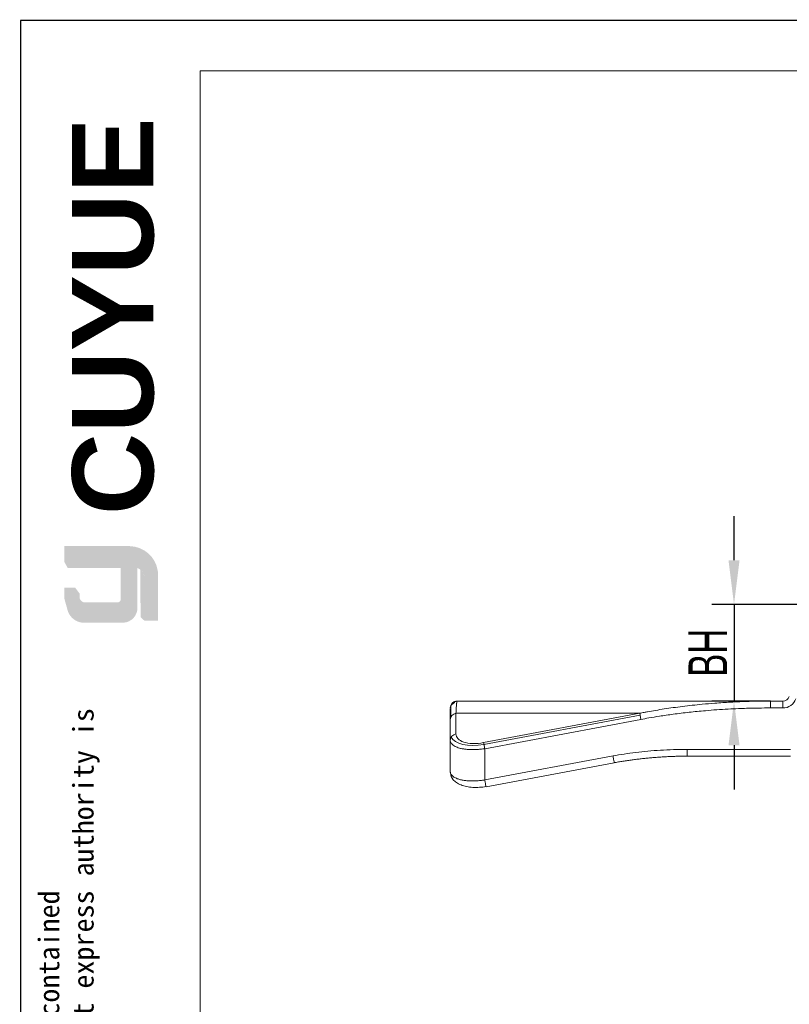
# Model space of a CAD drawing. Header units: inches. Extents: x 84745 to 84962, y 78106 to 78260.
# Tile 2 of 5: x 84745 to 84800, y 78189 to 78260. Entities that reach past the tile are written whole.
import ezdxf

# ---------------------------------------------------------------- set-up
doc = ezdxf.new("R2010")
doc.units = ezdxf.units.IN
for name, color, linetype, lineweight in [('1', 7, 'Continuous', 18), ('实线层', 7, 'Continuous', 25), ('尺寸线层', 3, 'Continuous', 18), ('粗实线层', 7, 'Continuous', 35)]:
    doc.layers.add(name, color=color, linetype=linetype, lineweight=lineweight)
doc.styles.add('ARIAL', font='arial.ttf')
doc.styles.get("Standard").update_dxf_attribs({"font": 'arial.ttf'})
doc.styles.add('标准', font='txt', dxfattribs={"width": 0.667})
doc.dimstyles.new('标准', dxfattribs={"dimscale": 0.8, "dimtxt": 3.5, "dimasz": 4, "dimexe": 2, "dimexo": 0, "dimtad": 1, "dimdec": 1, "dimdsep": 46, "dimtxsty": '标准', "dimblk": '_CAXARROW', "dimcen": 0, "dimdle": 8, "dimazin": 2, "dimtfac": 0.707107, "dimtmove": 0, "dimatfit": 3, "dimfxl": 1, "dimtolj": 1, "dimarcsym": 1})

# ---------------------------------------------------------------- blocks, each defined once
blk = doc.blocks.new('_CAXARROW')
blk.add_hatch(color=0).paths.add_polyline_path([(0, 0), (-1, 0.125), (-1, -0.125)], flags=0)
blk = doc.blocks.new('*D13')
at = {"color": 0, "linetype": 'Continuous', "lineweight": -2, "transparency": 16777216}
for p, q in [((84796.47730942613, 78220.7251728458), (84796.47730942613, 78223.9251728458)), ((84809.45219591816, 78217.52517284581), (84794.87730942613, 78217.52517284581)), ((84796.47730942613, 78217.52517284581), (84796.47730942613, 78210.52517143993)), ((84799.12077632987, 78210.52517143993), (84794.87730942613, 78210.52517143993)), ((84796.47730942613, 78207.32517143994), (84796.47730942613, 78204.12517143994))]:
    blk.add_line(p, q, dxfattribs=at)
at = {"layer": 'Defpoints', "color": 0, "transparency": 16777216}
for p in [(84809.45219591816, 78217.52517284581), (84796.47730942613, 78210.52517143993), (84799.12077632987, 78210.52517143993)]:
    blk.add_point(p, dxfattribs=at)
at = {"color": 0, "lineweight": -2, "transparency": 16777216, "xscale": 3.2, "yscale": 3.2, "zscale": 3.2}
for p, rotation in [((84796.47730942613, 78217.52517284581), 270), ((84796.47730942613, 78210.52517143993), 90)]:
    blk.add_blockref('_CAXARROW', p, dxfattribs=dict(at, rotation=rotation))
at = {"color": 0, "transparency": 16777216, "insert": (84794.57730942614, 78214.02517214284), "char_height": 2.8, "width": 5.474860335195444, "attachment_point": 5, "rotation": 90, "style": '标准'}
blk.add_mtext('\\A1;BH', dxfattribs=at)

msp = doc.modelspace()

# ---------------------------------------------------------------- hatches: boundary and pattern name
at = {"layer": '实线层'}
h = msp.add_hatch(color=251, dxfattribs=at)
edge = h.paths.add_edge_path(flags=0)
edge.add_line((84747.94465076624, 78221.74585619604), (84748.19996746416, 78221.38491837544))
edge.add_line((84748.19996746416, 78221.38491837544), (84752.70087151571, 78221.38491837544))
edge.add_arc((84752.78032478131, 78219.3478378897), 2.038629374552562, 18.258457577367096, 92.23360366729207, ccw=False)
edge.add_arc((84752.64587967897, 78219.64876931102), 2.097807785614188, 9.265836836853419, 88.49787900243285)
edge.add_line((84752.70087151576, 78221.74585619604), (84747.94465076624, 78221.74585619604))
h = msp.add_hatch(color=254, dxfattribs=at)
h.paths.add_polyline_path([(84747.94465076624, 78217.96647454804), (84748.19996746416, 78217.04960505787), (84748.19996746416, 78218.31024550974), (84747.94465076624, 78218.74380954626)], flags=0)
h.paths.add_polyline_path([(84748.19996746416, 78220.15677943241), (84748.19996746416, 78221.38491837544), (84747.94465076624, 78221.74585619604), (84747.94465076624, 78220.60949586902)], flags=0)
h = msp.add_hatch(color=251, dxfattribs=at)
edge = h.paths.add_edge_path(flags=0)
edge.add_line((84751.7964321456, 78217.66744215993), (84749.44864587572, 78217.66744215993))
edge.add_arc((84749.44780819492, 78218.06863399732), 0.4011927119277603, 193.896233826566, 270.11963230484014, ccw=False)
edge.add_line((84749.05835748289, 78217.9722818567), (84749.05835748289, 78217.6829587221))
edge.add_arc((84749.44780819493, 78217.77931086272), 0.4011927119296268, 193.8962338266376, 270.1196323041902)
edge.add_line((84749.44864587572, 78217.37811902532), (84751.97098150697, 78217.37811902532))
edge.add_arc((84751.98282842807, 78217.66800919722), 0.2901321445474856, 267.659799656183, 364.9883187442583)
edge.add_line((84752.27186168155, 78217.69323695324), (84752.27186168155, 78220.15677943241))
edge.add_line((84752.27186168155, 78220.15677943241), (84752.0276258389, 78220.15677943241))
edge.add_line((84752.0276258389, 78220.15677943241), (84752.0276258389, 78217.85260651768))
edge.add_arc((84751.80360929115, 78217.89539569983), 0.2280664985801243, 268.196630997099, 349.1862447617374, ccw=False)
h = msp.add_hatch(color=251, dxfattribs=at)
edge = h.paths.add_edge_path(flags=0)
edge.add_line((84753.47467942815, 78216.5986838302), (84753.75887697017, 78216.34044796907))
edge.add_line((84753.75887697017, 78216.34044796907), (84753.75887697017, 78219.54422668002))
edge.add_arc((84752.99754247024, 78219.42684911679), 0.7703296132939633, 8.764480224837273, 53.88699480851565)
edge.add_line((84753.45155913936, 78220.04916461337), (84753.47467942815, 78216.5986838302))
msp.add_hatch(color=251, dxfattribs=at).paths.add_polyline_path([(84749.0583574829, 78218.31024550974), (84748.72892398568, 78218.74380954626), (84747.94465076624, 78218.74380954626), (84748.19996746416, 78218.31024550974)], flags=0)
h = msp.add_hatch(color=30, dxfattribs=at)
edge = h.paths.add_edge_path(flags=0)
edge.add_arc((84749.44780819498, 78217.7793108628), 0.4011927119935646, 193.8962338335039, 270.1196323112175, ccw=False)
edge.add_line((84749.0583574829, 78217.6829587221), (84749.0583574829, 78218.31024550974))
edge.add_line((84749.0583574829, 78218.31024550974), (84748.19996746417, 78218.31024550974))
edge.add_line((84748.19996746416, 78218.31024550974), (84748.19996746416, 78217.0496050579))
edge.add_arc((84749.38389559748, 78217.44460765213), 1.248083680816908, 198.4506221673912, 263.4013944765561)
edge.add_line((84749.24047459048, 78216.20479182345), (84752.27186168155, 78216.20479182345))
edge.add_arc((84752.17237057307, 78217.27274068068), 1.072573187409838, 275.322366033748, 362.7233690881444)
edge.add_line((84753.24373237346, 78217.32370277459), (84753.24373237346, 78217.9957860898))
edge.add_line((84753.24373237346, 78217.9957860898), (84752.27186168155, 78217.9957860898))
edge.add_line((84752.27186168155, 78217.9957860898), (84752.27186168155, 78217.69323695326))
edge.add_arc((84751.98282842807, 78217.66800919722), 0.2901321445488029, -92.34020034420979, 4.9883187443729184, ccw=False)
edge.add_line((84751.97098150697, 78217.37811902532), (84749.44864587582, 78217.37811902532))
at = {"layer": '尺寸线层'}
h = msp.add_hatch(color=179, dxfattribs=at)
edge = h.paths.add_edge_path(flags=0)
edge.add_line((84752.70087151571, 78221.38491837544), (84748.19996746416, 78221.38491837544))
edge.add_line((84748.19996746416, 78221.38491837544), (84748.19996746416, 78220.15677943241))
edge.add_line((84748.19996746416, 78220.15677943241), (84752.27186168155, 78220.15677943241))
edge.add_line((84752.27186168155, 78220.15677943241), (84752.27186168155, 78217.9957860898))
edge.add_line((84752.27186168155, 78217.9957860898), (84753.24373237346, 78217.9957860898))
edge.add_line((84753.24373237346, 78217.9957860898), (84753.24373237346, 78220.15677943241))
edge.add_arc((84752.99754240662, 78219.42684908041), 0.7703296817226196, 8.764482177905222, 71.36184450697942, ccw=False)
edge.add_line((84753.75887697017, 78219.54422668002), (84753.75887697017, 78216.34044796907))
edge.add_line((84753.75887697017, 78216.34044796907), (84754.74338541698, 78216.34044796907))
edge.add_line((84754.74338541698, 78216.34044796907), (84754.74338541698, 78219.61317140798))
edge.add_arc((84752.64588006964, 78219.64876930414), 2.097807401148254, 359.0276957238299, 369.2658387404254)
edge.add_arc((84752.78032478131, 78219.34783788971), 2.038629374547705, 18.25845757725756, 92.23360366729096)

# ---------------------------------------------------------------- linework, layer by layer
at = {"lineweight": 13}
msp.add_line((84757.79080569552, 78109.00636603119), (84757.79080569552, 78256.16742811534), dxfattribs=at)
at = {"color": 7, "linetype": 'Continuous', "lineweight": 13}
msp.add_lwpolyline([(84744.759820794, 78259.82251229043, 0.09503218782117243, 0.09503218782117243, 0), (84961.87182079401, 78259.82251229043, 0.09503218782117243, 0.09503218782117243, 0)], format="xyseb", dxfattribs=at)
at = {"layer": '1', "linetype": 'Continuous'}
for p, q in [((84799.12079525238, 78210.52517365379), (84776.42821997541, 78210.52517213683)), ((84799.12076716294, 78210.52517119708), (84800.01533236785, 78210.52517144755)), ((84799.12077632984, 78210.02516332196), (84799.12077632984, 78210.5251714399)), ((84775.91322602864, 78209.9966290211), (84775.91322602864, 78209.1999320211)), ((84775.91322602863, 78209.1999320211), (84775.91322757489, 78207.70304038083)), ((84789.72998140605, 78209.19993037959), (84789.64728342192, 78209.64098629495)), ((84775.9132283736, 78205.43574573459), (84775.91322757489, 78207.70304038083)), ((84775.91322619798, 78207.02517213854), (84775.9132265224, 78207.0182483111)), ((84775.91322620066, 78206.93103436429), (84775.91322620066, 78206.5536063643)), ((84793.0746425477, 78207.02517213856), (84793.0746425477, 78206.52517213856)), ((84775.91322620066, 78206.55360636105), (84775.91322838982, 78205.43574567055)), ((84799.12077487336, 78206.52517238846), (84793.07465909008, 78206.52517407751)), ((84800.56460598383, 78206.52517144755), (84799.12077487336, 78206.52517063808)), ((84778.50536944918, 78204.31930954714), (84787.80062456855, 78206.06218107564))]:
    msp.add_line(p, q, dxfattribs=at)
at = {"layer": '1', "linetype": 'Continuous', "lineweight": 5}
for p, q in [((84800.01533236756, 78210.02517144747), (84800.01533236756, 78210.52517144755)), ((84800.01533236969, 78210.02517144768), (84799.12077283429, 78210.02517144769)), ((84776.33052845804, 78209.6409857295), (84776.33052835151, 78208.1440947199)), ((84776.33052845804, 78209.64098572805), (84789.6472885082, 78209.64098727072)), ((84789.64728332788, 78209.64098727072), (84778.33052839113, 78207.519094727)), ((84789.67259417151, 78209.50599563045), (84778.35583881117, 78207.38410400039)), ((84778.41322545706, 78207.07804033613), (84789.72998140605, 78209.19993037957)), ((84778.41322545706, 78207.07804033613), (84778.41322533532, 78204.81074566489)), ((84793.07464254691, 78207.02517213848), (84799.12077458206, 78207.02517213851)), ((84799.12077458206, 78207.02517282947), (84800.5646429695, 78207.02517198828)), ((84787.7084823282, 78206.55360635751), (84778.41322533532, 78204.81074566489))]:
    msp.add_line(p, q, dxfattribs=at)
at = {"layer": '1', "linetype": 'Continuous'}
msp.add_arc((84800.01533236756, 78211.02517144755), 0.5, 270, 339.9999999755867, dxfattribs=at)
at = {"layer": '1', "linetype": 'Continuous', "lineweight": 5}
msp.add_arc((84800.01533236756, 78211.02517144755), 1, 270, 339.9999974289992, dxfattribs=at)
at = {"layer": '1', "linetype": 'Continuous'}
for centre, major_axis, ratio, start_param, end_param in [((84776.41322602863, 78209.19993201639), (0.5, 0), 0.8944271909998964, 1.736955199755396, 3.141592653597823), ((84776.41322602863, 78207.70304044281), (-0.5, 6.123233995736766e-17), 0.8944271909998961, 4.878547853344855, 6.283185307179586), ((84776.41322602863, 78205.4357457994), (-0.5, 6.123233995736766e-17), 0.8944271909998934, 0, 0.2970740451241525)]:
    msp.add_ellipse(centre, major_axis=major_axis, ratio=ratio, start_param=start_param, end_param=end_param, dxfattribs=at)
at = {"layer": '1', "linetype": 'Continuous', "lineweight": 5}
msp.add_ellipse((84778.41322602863, 78208.64486410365), major_axis=(-2.482847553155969, -0.6117084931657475), ratio=0.4779223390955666, start_param=0.1021641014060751, end_param=1.430607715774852, dxfattribs=at)
at = {"layer": '1', "linetype": 'Continuous'}
for points, knots in [([(84776.4129293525, 78210.52515354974), (84776.3540216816, 78210.5251184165), (84776.29047769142, 78210.51434787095), (84776.16745162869, 78210.4655771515), (84776.10835053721, 78210.42741244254), (84776.01078962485, 78210.32979468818), (84775.9726593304, 78210.2706713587), (84775.9239602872, 78210.14761679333), (84775.91322678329, 78210.08406644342), (84775.91322602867, 78210.02515863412)], [0, 0, 0, 0, 0.195941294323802, 0.195941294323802, 0.3918825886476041, 0.3918825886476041, 0.587823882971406, 0.587823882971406, 0.7837651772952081, 0.7837651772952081, 0.7837651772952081, 0.7837651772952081]), ([(84776.417174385, 78210.51150952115), (84776.38596843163, 78210.5116924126), (84776.32285595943, 78210.50633777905), (84776.22817051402, 78210.47964585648), (84776.13706676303, 78210.43262849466), (84776.08380990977, 78210.38928450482), (84776.05879664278, 78210.364286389)], [0, 0, 0, 0, 0.09251969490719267, 0.1907120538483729, 0.2930794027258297, 0.397657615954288, 0.397657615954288, 0.397657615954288, 0.397657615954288]), ([(84776.41292689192, 78210.52515840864), (84776.41086661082, 78210.52411213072), (84776.40686073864, 78210.52207781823), (84776.40094053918, 78210.50836929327), (84776.39539488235, 78210.48857328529), (84776.39157456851, 78210.46981688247), (84776.38960194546, 78210.45862610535), (84776.38932836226, 78210.4570446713)], [0, 0, 0, 0, 0.01940941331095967, 0.03773835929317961, 0.05498683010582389, 0.07115482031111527, 0.07376225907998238, 0.07376225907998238, 0.07376225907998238, 0.07376225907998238]), ([(84789.96993791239, 78209.70348046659), (84790.05015307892, 78209.71885407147), (84790.32708241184, 78209.77129970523), (84790.81069117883, 78209.85628765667), (84791.43005281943, 78209.95664249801), (84792.07744951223, 78210.05174149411), (84792.75283629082, 78210.14095688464), (84793.45621374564, 78210.22332245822), (84794.23921264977, 78210.30320882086), (84795.16385818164, 78210.38197200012), (84796.29236499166, 78210.45500375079), (84797.63505022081, 78210.51293343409), (84798.6018653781, 78210.52089767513), (84799.1207617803, 78210.52517213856)], [0, 0, 0, 0, 0.2450257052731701, 0.8455623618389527, 1.472981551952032, 2.127300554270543, 2.80853459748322, 3.5166971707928, 4.251800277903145, 5.169683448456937, 6.300489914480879, 7.644225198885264, 9.200890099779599, 9.200890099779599, 9.200890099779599, 9.200890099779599]), ([(84789.72998127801, 78209.19993035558), (84789.92155918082, 78209.2347585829), (84790.371330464, 78209.31652551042), (84791.14832489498, 78209.44381574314), (84792.11834106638, 78209.58502890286), (84793.2265871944, 78209.72050749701), (84794.55716861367, 78209.84900915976), (84795.75271325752, 78209.93396413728), (84796.74768564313, 78209.98309654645), (84797.48169587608, 78210.0093585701), (84798.25515885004, 78210.02612818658), (84798.83235515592, 78210.02548997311), (84799.12077033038, 78210.0251710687)], [0, 0, 0, 0, 0.5841555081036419, 1.371433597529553, 2.361942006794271, 3.524739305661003, 4.72058332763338, 6.371982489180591, 7.119891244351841, 7.709086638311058, 8.575420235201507, 9.440655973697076, 9.440655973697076, 9.440655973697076, 9.440655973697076]), ([(84775.99290698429, 78207.46632809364), (84775.99203474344, 78207.46752291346), (84775.96549874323, 78207.50419205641), (84775.92451852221, 78207.58057620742), (84775.9170444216, 78207.66163089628), (84775.91322602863, 78207.70304038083)], [0, 0, 0, 0, 0.004115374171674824, 0.1261511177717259, 0.2536176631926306, 0.2536176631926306, 0.2536176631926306, 0.2536176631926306]), ([(84775.93436834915, 78205.31802725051), (84775.94086824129, 78205.1346019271), (84776.04032331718, 78204.88835692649), (84776.35543293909, 78204.61137732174), (84776.68134295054, 78204.44476406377), (84777.08519620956, 78204.32827951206), (84777.54590992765, 78204.2693964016), (84778.03807729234, 78204.27050559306), (84778.36281544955, 78204.30788176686), (84778.52554354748, 78204.33554645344)], [0, 0, 0, 0, 0.7692775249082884, 1.157658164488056, 1.54677620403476, 1.93522047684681, 2.320884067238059, 2.701352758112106, 3.074838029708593, 3.074838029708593, 3.074838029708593, 3.074838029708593])]:
    msp.add_open_spline(points, degree=3, knots=knots, dxfattribs=at)
for points, degree in [([(84776.22964268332, 78210.43576627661), (84775.94782742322, 78210.20793241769)], 1), ([(84775.94882728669, 78210.15778859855), (84775.94832456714, 78209.9952736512), (84775.94782926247, 78209.36340651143)], 2), ([(84787.70848234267, 78206.55360636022), (84788.23532123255, 78206.65242982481), (84789.33483883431, 78206.82127225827), (84791.11559151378, 78206.98399620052), (84792.40535222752, 78207.02520128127), (84793.07464254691, 78207.02517213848)], 3), ([(84787.76945060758, 78206.05631197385), (84790.41620745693, 78206.53752660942), (84793.10652460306, 78206.53739886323)], 2)]:
    msp.add_open_spline(points, degree=degree, dxfattribs=at)
at = {"layer": '1', "linetype": 'Continuous', "lineweight": 5}
for points, knots in [([(84776.3893285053, 78210.45704549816), (84776.38801899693, 78210.44947599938), (84776.38525755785, 78210.43208305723), (84776.38121048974, 78210.401990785), (84776.37728167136, 78210.36818907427), (84776.37370978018, 78210.33368595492), (84776.36772448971, 78210.27115843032), (84776.35931972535, 78210.16938645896), (84776.34894452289, 78210.01096783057), (84776.33941849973, 78209.83709809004), (84776.33343421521, 78209.7050880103), (84776.33052835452, 78209.64098629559)], [0, 0, 0, 0, 0.05206056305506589, 0.1104886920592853, 0.1644097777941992, 0.2138238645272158, 0.2587310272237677, 0.4101285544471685, 0.5538832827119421, 0.6900009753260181, 0.8184884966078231, 0.8184884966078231, 0.8184884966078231, 0.8184884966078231]), ([(84778.33052872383, 78207.51909478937), (84778.06392375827, 78207.46913250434), (84777.52135636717, 78207.422117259), (84776.61654588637, 78207.56877722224), (84776.33058144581, 78207.89831420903), (84776.33052835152, 78208.14409483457)], [0, 0, 0, 0, 0.5773207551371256, 1.154641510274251, 2.309283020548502, 2.309283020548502, 2.309283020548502, 2.309283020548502]), ([(84778.41322602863, 78207.07804033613), (84778.36338065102, 78207.0709304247), (84778.26386964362, 78207.05673624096), (84778.11477570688, 78207.04009938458), (84777.96687027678, 78207.02693253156), (84777.82063106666, 78207.01756289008), (84777.67659058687, 78207.01190322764), (84777.53525546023, 78207.0099768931), (84777.3971256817, 78207.01177767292), (84777.26268722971, 78207.01730724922), (84777.1324119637, 78207.02656511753), (84777.0067552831, 78207.03955153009), (84776.88615583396, 78207.0562657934), (84776.7710296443, 78207.07671014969), (84776.63640885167, 78207.10648930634), (84776.48628441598, 78207.15000303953), (84776.32898439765, 78207.21171165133), (84776.18956840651, 78207.28565665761), (84776.07400680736, 78207.37074374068), (84776.0167636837, 78207.433648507), (84775.99290691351, 78207.4663281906)], [0, 0, 0, 0, 0.1143457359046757, 0.2282791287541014, 0.3418688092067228, 0.4551840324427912, 0.5682945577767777, 0.6812705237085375, 0.7941823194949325, 0.9071004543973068, 1.020095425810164, 1.133237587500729, 1.246597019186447, 1.360243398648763, 1.474245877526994, 1.668132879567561, 1.872009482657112, 2.086126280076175, 2.310699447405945, 2.53761985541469, 2.53761985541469, 2.53761985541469, 2.53761985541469]), ([(84778.33052806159, 78207.5190946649), (84778.33807382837, 78207.47885057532), (84778.34999115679, 78207.41529149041), (84778.37903583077, 78207.26038656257), (84778.3961172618, 78207.16928559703), (84778.41322573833, 78207.07804038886)], [0, 0, 0, 0, 0.2243701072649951, 0.2243701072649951, 0.4487402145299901, 0.4487402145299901, 0.4487402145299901, 0.4487402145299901]), ([(84787.80062456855, 78206.06218107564), (84787.80062250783, 78206.0621920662), (84787.80058500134, 78206.06239210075), (84787.79973441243, 78206.06692857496), (84787.79493375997, 78206.09253205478), (84787.77847373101, 78206.1803188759), (84787.76683225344, 78206.24240675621), (84787.73960720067, 78206.38760703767), (84787.72405323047, 78206.47056154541), (84787.7084823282, 78206.55360635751)], [0, 0, 0, 0, 0.01523528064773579, 0.01523528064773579, 0.1768198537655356, 0.1768198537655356, 0.3384044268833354, 0.3384044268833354, 0.4999890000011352, 0.4999890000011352, 0.4999890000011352, 0.4999890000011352]), ([(84778.41322533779, 78204.81074566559), (84778.36178390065, 78204.80337721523), (84778.25844998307, 78204.78857570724), (84778.10278428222, 78204.77094951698), (84777.94670177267, 78204.75694968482), (84777.79098132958, 78204.74718513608), (84777.63644710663, 78204.74173203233), (84777.48394936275, 78204.74081742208), (84777.3343882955, 78204.74459852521), (84777.18859439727, 78204.75308421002), (84777.04744781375, 78204.7663062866), (84776.91184200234, 78204.78428512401), (84776.78248002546, 78204.80683705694), (84776.65998474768, 78204.8339633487), (84776.53933803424, 78204.8666273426), (84776.417475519, 78204.90714959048), (84776.29426515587, 78204.959118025), (84776.17621299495, 78205.02428302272), (84776.07020051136, 78205.1040243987), (84775.98483359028, 78205.1994406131), (84775.92501960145, 78205.31057707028), (84775.9172605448, 78205.392991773), (84775.91323540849, 78205.4357457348)], [0, 0, 0, 0, 0.1080988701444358, 0.2171455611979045, 0.3270740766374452, 0.4378499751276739, 0.5494504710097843, 0.6618595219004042, 0.7750680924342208, 0.8890456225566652, 1.003740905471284, 1.119115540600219, 1.235167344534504, 1.351863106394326, 1.469458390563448, 1.605177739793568, 1.758897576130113, 1.930466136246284, 2.119781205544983, 2.326677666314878, 2.551197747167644, 2.793228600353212, 2.793228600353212, 2.793228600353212, 2.793228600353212]), ([(84778.41322518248, 78204.81074563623), (84778.42879425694, 78204.72771057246), (84778.44434640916, 78204.6447657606), (84778.4715691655, 78204.49957772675), (84778.48321018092, 78204.4374923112), (84778.4967850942, 78204.36509277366), (84778.50068397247, 78204.34429875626), (84778.50297480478, 78204.33208098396)], [0, 0, 0, 0, 0.1838231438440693, 0.1838231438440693, 0.3676462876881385, 0.3676462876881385, 0.4870060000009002, 0.4870060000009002, 0.4870060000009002, 0.4870060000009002])]:
    msp.add_open_spline(points, degree=3, knots=knots, dxfattribs=at)
msp.add_open_spline([(84789.64728350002, 78209.64098629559), (84789.75481520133, 78209.66192322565), (84789.86234690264, 78209.6828601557), (84789.9699379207, 78209.70348046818)], degree=3, dxfattribs=at)
at = {"layer": '实线层'}
msp.add_line((84744.759820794, 78259.82251229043), (84744.759820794, 78106.30897693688), dxfattribs=at)
at = {"layer": '实线层', "lineweight": 13}
msp.add_line((84757.79080569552, 78256.16742811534), (84958.21673661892, 78256.16742811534), dxfattribs=at)

# ---------------------------------------------------------------- texts
at = {"layer": '粗实线层', "color": 49, "insert": (84748.51549618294, 78223.99486331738), "char_height": 5.887991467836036, "width": 24.88295044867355, "attachment_point": 1, "rotation": 90, "style": 'ARIAL'}
msp.add_mtext('{\\farial|b1|i0|c0|p34;CUYUE}', dxfattribs=at)
at = {"layer": '粗实线层', "color": 3, "insert": (84746.08598379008, 78124.69524650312), "char_height": 1.493171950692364, "width": 87.72389518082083, "attachment_point": 1, "rotation": 90}
msp.add_mtext('{\\fSimHei|b0|i0|c0|p34;We reserve all rights in this document and in the information contained therein,reproduction,use or disclosure to third parties without express authority is strictly forbidden. copyright 2023CUYUE}', dxfattribs=at)

# ---------------------------------------------------------------- dimensions: what is measured, and where the dimension line sits
at = {"color": 3}
dim = msp.add_linear_dim(base=(84796.47730942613, 78210.52517143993), p1=(84809.45219591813, 78217.52517284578), p2=(84799.12077632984, 78210.5251714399), angle=90, text='BH', dimstyle='标准', override={"dimsah": 1}, dxfattribs=at)
dim.commit()
dim.dimension.update_dxf_attribs({"geometry": '*D13', "text_midpoint": (84796.47730942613, 78214.02517214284), "dimtype": 160})

doc.saveas('drawing.dxf')
